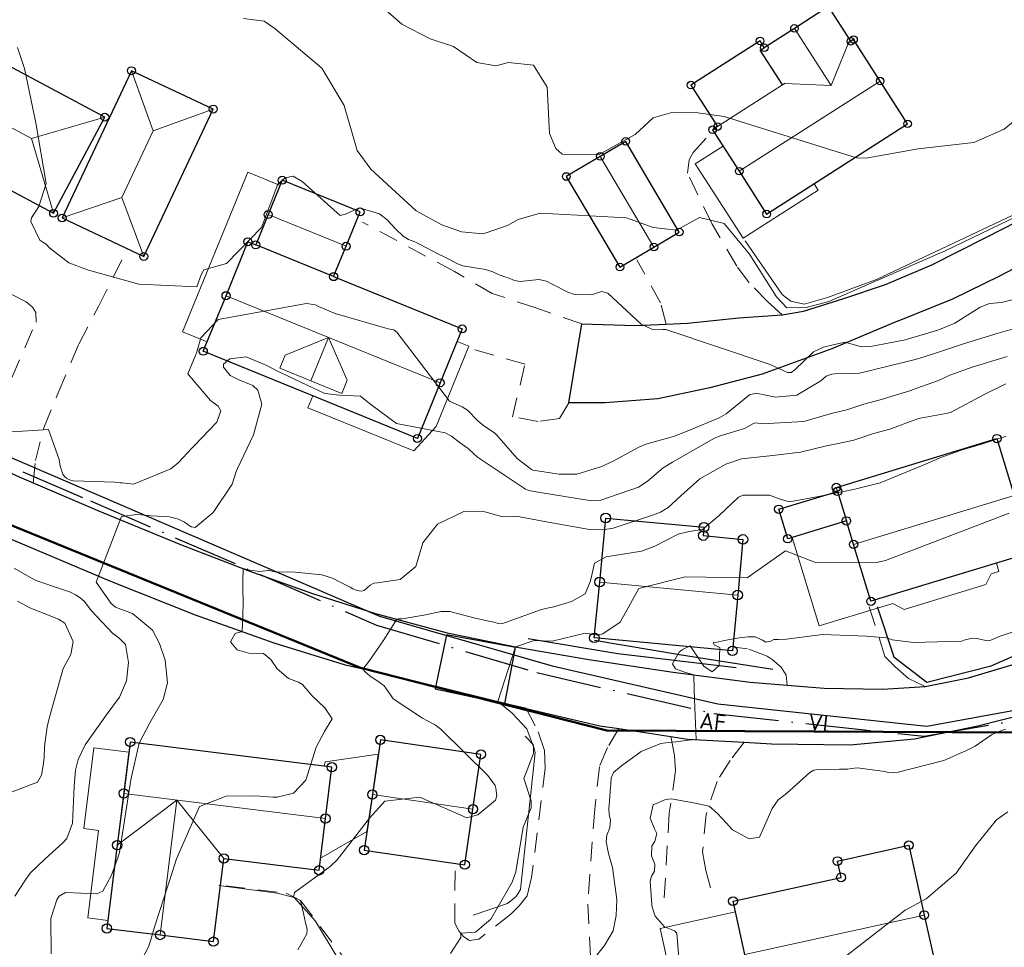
# Model space of a CAD drawing. Header units: metres. Extents: x 0 to 385757, y 0 to 6885278.
# Tile 39 of 108: x 308835 to 308911, y 6884101 to 6884172. Entities that reach past the tile are written whole.
import ezdxf

# ---------------------------------------------------------------- set-up
doc = ezdxf.new("R2010")
doc.units = ezdxf.units.M
doc.linetypes.add('AvløpFelles', pattern=[7, 5, -1, 0, -1])
doc.linetypes.add('STVEGKANT', pattern=[2.5, 1.5, -1])
for name, color, linetype, lineweight in [('_Ny overvann', 253, 'Continuous', 50), ('K--DI---05003--Bygningsdelelinje-HUSDIV', 8, 'Continuous', 9), ('K--DI---05061--Veranda-HUSDIV', 8, 'Continuous', 9), ('K--DI---05080--Bygningslinje-HUSDIV', 8, 'Continuous', 9), ('K--DI---05081--Taksprang-HUSDIV', 8, 'Continuous', 9), ('K--DI---06002--MurLoddrett-STMUR', 8, 'STREK MED BDS208', 9), ('K--DI---07007--AnnetVegarealAvgrensning-STVEGKANT', 252, 'STVEGKANT', 20), ('K--DI---07018--Vegdekkekant-VKANT', 250, 'Continuous', 25), ('K--DI---08000--LednTraseseksjon-Avløp felles', 1, 'AvløpFelles', 25), ('K--DI---08000--LednTraseseksjon-Vann', 5, 'Continuous', 25), ('K--DI---Høydekurve-KURVE', 8, 'Continuous', 9), ('K--DI---Høydekurve-TKURVE', 7, 'Continuous', 20), ('K--DI---Mønelinje-HUSDIV', 8, 'Continuous', 9)]:
    doc.layers.add(name, color=color, linetype=linetype, lineweight=lineweight)
for name, color, linetype in [('K--DI---', 7, 'Continuous'), ('K--DI---05009--TaksprangBunn', 9, 'Continuous'), ('K--DI---05014--Takkant-HUS_PRIKK', 8, 'Continuous'), ('K--DI---07535--FartsdemperAvgrensning', 9, 'Continuous'), ('K--DI---09111--KantUtsnitt', 9, 'Continuous'), ('K--DI---Gjerde', 9, 'Continuous'), ('K--DI---LednTraseseksjon-AF-Sosiinfo', 9, 'Continuous'), ('K--DI---LednTraseseksjon-VL-Sosiinfo', 9, 'Continuous'), ('K--DI---VegAnnenAvgrensning', 9, 'Continuous'), ('K--DI---VeggrøftÅpen', 153, 'Continuous')]:
    doc.layers.add(name, color=color, linetype=linetype)
doc.layers.add('K--DI---HUS_PRIKK', color=7, linetype='Continuous', true_color=0x000000)
doc.styles.add('Focus CAT', font='isocpeur.ttf')
doc.linetypes.add('STREK MED BDS208', pattern='A,3.5,[208,BDS.shx,S=128,R=0,X=0,Y=0]', length=3.5)

# ---------------------------------------------------------------- blocks, each defined once
blk = doc.blocks.new('BDS199')
at = {"layer": 'K--DI---'}
blk.add_circle((0, 0), 5, dxfattribs=at)

msp = doc.modelspace()

# ---------------------------------------------------------------- linework, layer by layer
at = {"layer": '_Ny overvann'}
msp.add_lwpolyline([(308808.6711, 6884144.1509), (308861.5072, 6884122.5599), (308880.395, 6884117.7653), (308912.1402, 6884117.6003), (308928.9253, 6884125.0507), (308974.2093, 6884066.774)], dxfattribs=at)
at = {"layer": 'K--DI---05003--Bygningsdelelinje-HUSDIV', "elevation": 31.89, "flags": 128}
for points in [[(308859.4494, 6884152.5702), (308853.4794, 6884155.0002)], [(308859.45, 6884152.57), (308853.48, 6884155)]]:
    msp.add_lwpolyline(points, dxfattribs=at)
at = {"layer": 'K--DI---05009--TaksprangBunn', "linetype": 'Continuous', "elevation": 30.62}
msp.add_lwpolyline([(308859.45, 6884152.57), (308853.48, 6884155)], dxfattribs=at)
at = {"layer": 'K--DI---05009--TaksprangBunn', "linetype": 'Continuous'}
for points in [[(308899.09, 6884170.62, 34.31), (308898.92, 6884170.51, 34.39)], [(308894.03, 6884167.38, 34.39), (308893.85, 6884167.27, 34.31), (308893.59, 6884167.69, 34.31), (308892.15, 6884169.93, 33.87), (308892.46, 6884170.13, 33.87)], [(308898.07, 6884136.1, 27.91), (308898.75, 6884133.84, 28.49)]]:
    msp.add_polyline3d(points, dxfattribs=at)
at = {"layer": 'K--DI---05014--Takkant-HUS_PRIKK', "flags": 128}
for points, elevation in [([(308821.49, 6884166.22), (308837.98, 6884157.43), (308841.91, 6884164.8), (308825.42, 6884173.6), (308821.49, 6884166.22)], 32.6), ([(308844.9, 6884154.12), (308850.22, 6884165.42), (308843.95, 6884168.36), (308838.64, 6884157.07), (308844.9, 6884154.12)], 31.69)]:
    msp.add_lwpolyline(points, dxfattribs=dict(at, elevation=elevation))
at = {"layer": 'K--DI---05014--Takkant-HUS_PRIKK'}
for points in [[(308899.09, 6884170.62, 34.31), (308897.39, 6884173.29, 34.31), (308894.77, 6884171.61, 35.56), (308892.46, 6884170.13, 34.46)], [(308892.46, 6884170.13, 33.87), (308892.13, 6884170.65, 33.77), (308886.84, 6884167.26, 33.77), (308888.87, 6884164.08, 34.39), (308888.5, 6884163.84, 34.39), (308890.54, 6884160.66, 36.54), (308892.64, 6884157.37, 34.39), (308903.44, 6884164.29, 34.39), (308901.34, 6884167.57, 36.54), (308899.3, 6884170.76, 34.39), (308899.09, 6884170.62, 34.39)], [(308877.28, 6884160.25, 31.95), (308881.39, 6884153.3, 31.95), (308884, 6884154.84, 32.99), (308885.94, 6884155.99, 31.95), (308881.84, 6884162.94, 31.95), (308879.89, 6884161.79, 32.99), (308877.28, 6884160.25, 31.95)], [(308859.45, 6884152.57, 30.62), (308860.4, 6884154.9, 33.47), (308861.47, 6884157.53, 30.62), (308855.5, 6884159.96, 30.62), (308854.43, 6884157.33, 33.47), (308853.48, 6884155, 30.62)], [(308859.45, 6884152.57, 31.89), (308869.3, 6884148.56, 31.89), (308867.61, 6884144.43, 35.89), (308865.87, 6884140.16, 31.89), (308849.46, 6884146.85, 31.89), (308851.2, 6884151.11, 35.89), (308852.88, 6884155.25, 31.89), (308853.48, 6884155, 31.89)], [(308898.07, 6884136.1, 28.57), (308897.98, 6884136.4, 28.41), (308910.29, 6884140.15, 28.41), (308911.61, 6884135.78, 30.7), (308912.94, 6884131.41, 28.41), (308900.63, 6884127.67, 28.41), (308899.3, 6884132.04, 30.7), (308898.75, 6884133.84, 29.76)], [(308898.75, 6884133.84, 28.49), (308894.26, 6884132.47, 28.49), (308893.57, 6884134.73, 27.91), (308898.07, 6884136.1, 27.91)], [(308879.84, 6884129.15, 28.34), (308880.3, 6884134.06, 26.52), (308887.84, 6884133.35, 26.58), (308887.78, 6884132.71, 26.85), (308890.82, 6884132.42, 26.86), (308890.42, 6884128.15, 28.29)], [(308890.02, 6884123.87, 26.84), (308879.43, 6884124.87, 26.96), (308879.84, 6884129.15, 28.34)], [(308890.42, 6884128.15, 28.29), (308890.02, 6884123.87, 26.84)], [(308842.86, 6884108.97, 30.31), (308842.07, 6884102.58, 30.31), (308846.15, 6884102.08, 32.15), (308850.23, 6884101.57, 30.31), (308851.03, 6884107.95, 30.31), (308858.33, 6884107.04, 30.31), (308858.82, 6884111.01, 32.15), (308859.31, 6884114.95, 30.31), (308843.85, 6884116.88, 30.31), (308843.36, 6884112.94, 32.15), (308842.86, 6884108.97, 30.31)], [(308861.79, 6884108.59, 27.23), (308869.5, 6884107.47, 27.23), (308870.13, 6884111.73, 29.58), (308870.74, 6884115.93, 27.23), (308863.03, 6884117.05, 27.23), (308862.42, 6884112.85, 29.58), (308861.79, 6884108.59, 27.23)], [(308904.72, 6884103.61, 29.13), (308905.65, 6884099.4, 26.06), (308891.89, 6884096.36, 26.06), (308890.96, 6884100.58, 29.13), (308890.06, 6884104.67, 26.06), (308898.34, 6884106.5, 26.06), (308898.06, 6884107.75, 25.12), (308903.54, 6884108.96, 25.12), (308904.72, 6884103.61, 29.13)]]:
    msp.add_polyline3d(points, dxfattribs=at)
at = {"layer": 'K--DI---05061--Veranda-HUSDIV', "flags": 128}
for points, elevation in [([(308896.27, 6884159.7), (308892.64, 6884157.37), (308890.54, 6884160.66), (308889.31, 6884162.58), (308887.17, 6884161.22), (308890.83, 6884155.51), (308896.59, 6884159.2), (308896.27, 6884159.7)], 32.52), ([(308849.75, 6884147.58), (308851.2, 6884151.11), (308852.88, 6884155.25), (308853.48, 6884155), (308854.43, 6884157.33), (308855.35, 6884159.57), (308852.86, 6884160.59), (308847.87, 6884148.34), (308849.75, 6884147.58)], 30.09), ([(308868.91, 6884147.6), (308867.61, 6884144.43), (308865.87, 6884140.16), (308857.85, 6884143.43), (308857.47, 6884142.52), (308865.59, 6884139.22), (308867.31, 6884141.08), (308869.81, 6884147.23), (308868.91, 6884147.6)], 30), ([(308910.25, 6884130.59), (308900.63, 6884127.67), (308899.3, 6884132.04), (308898.75, 6884133.84), (308894.59, 6884132.57), (308896.66, 6884125.79), (308902.31, 6884127.51), (308903.19, 6884127.05), (308909.44, 6884128.95), (308909.84, 6884129.78), (308910.44, 6884129.97), (308910.25, 6884130.59)], 26.63), ([(308843.75, 6884116.11), (308841.07, 6884116.44), (308840.3, 6884110.24), (308841.43, 6884110.09), (308840.6, 6884103.39), (308842.14, 6884103.19), (308843.75, 6884116.11)], 27.98), ([(308858.44, 6884107.96), (308862, 6884110.03), (308862.42, 6884112.85), (308862.87, 6884115.96), (308858.79, 6884115.36), (308858.73, 6884115.02), (308859.31, 6884114.95), (308858.82, 6884111.01), (308858.44, 6884107.96)], 28.42), ([(308890.24, 6884103.86), (308884.47, 6884102.59), (308885.99, 6884095.69), (308891.76, 6884096.97), (308890.24, 6884103.86)], 24.06)]:
    msp.add_lwpolyline(points, dxfattribs=dict(at, elevation=elevation))
at = {"layer": 'K--DI---05080--Bygningslinje-HUSDIV', "elevation": 34.39, "flags": 128}
msp.add_lwpolyline([(308893.85, 6884167.27), (308888.87, 6884164.08)], dxfattribs=at)
at = {"layer": 'K--DI---05080--Bygningslinje-HUSDIV'}
for points in [[(308898.92, 6884170.51, 34.39), (308897.58, 6884167.22, 35.56), (308894.03, 6884167.38, 34.39)], [(308850.22, 6884165.42, 31.69), (308845.61, 6884163.75, 33.27), (308843.95, 6884168.36, 31.69)], [(308841.91, 6884164.8, 32.6), (308836.3, 6884163.17, 34.37), (308837.98, 6884157.43, 32.6)], [(308844.9, 6884154.12, 31.69), (308843.22, 6884158.65, 33.27), (308838.64, 6884157.07, 31.69)], [(308855.73, 6884146.56, 33.71), (308859.06, 6884147.91, 35.89), (308860.49, 6884144.62, 33.71), (308860.08, 6884143.6, 33.71), (308857.7, 6884144.57, 35.89), (308855.32, 6884145.54, 33.71), (308855.73, 6884146.56, 33.71)], [(308842.86, 6884108.97, 30.31), (308847.44, 6884112.43, 32.15), (308851.03, 6884107.95, 30.31)]]:
    msp.add_polyline3d(points, dxfattribs=at)
at = {"layer": 'K--DI---05081--Taksprang-HUSDIV', "flags": 128}
for points, elevation in [([(308899.09, 6884170.62), (308898.92, 6884170.51)], 34.39), ([(308859.45, 6884152.57), (308853.48, 6884155)], 31.89)]:
    msp.add_lwpolyline(points, dxfattribs=dict(at, elevation=elevation))
at = {"layer": 'K--DI---05081--Taksprang-HUSDIV'}
for points in [[(308892.46, 6884170.13, 34.46), (308892.15, 6884169.93, 34.31), (308893.59, 6884167.69, 34.31), (308893.85, 6884167.27, 34.39), (308894.03, 6884167.38, 34.39)], [(308898.75, 6884133.84, 29.76), (308898.07, 6884136.1, 28.57)]]:
    msp.add_polyline3d(points, dxfattribs=at)
at = {"layer": 'K--DI---06002--MurLoddrett-STMUR'}
for points in [[(308891, 6884155.32, 30.31), (308893.82, 6884151.21, 29.98), (308894.48, 6884150.7, 29.98), (308895.52, 6884150.46, 29.94), (308897.31, 6884150.96, 29.94), (308901.06, 6884152.36, 30.38), (308905.99, 6884154.68, 30.37), (308911.95, 6884157.5, 30.38), (308913.79, 6884158.57, 30.38), (308919.19, 6884161.85, 30.33)], [(308870.14, 6884103.61, 24.61), (308872.77, 6884104.5, 24.27), (308873.44, 6884105.04, 24.23), (308873.76, 6884105.56, 24.24), (308874.9, 6884116.08, 24.21), (308874.75, 6884116.68, 24.22), (308874.14, 6884117.34, 24.25)], [(308833.91, 6884093.43, 27.44), (308834.47, 6884098.37, 27.44), (308839.9, 6884097.61, 26.78), (308843.92, 6884097.29, 26.14), (308848.74, 6884097.2, 25.63), (308852.24, 6884097.27, 25.13), (308859.22, 6884098.21, 24.77), (308859.84, 6884098.47, 24.78), (308860.06, 6884098.95, 24.83), (308859.71, 6884100.37, 24.93), (308858.07, 6884103.13, 25.22), (308856.42, 6884104.96, 25.44), (308855.12, 6884105.29, 25.49), (308850.65, 6884105.87, 25.56)]]:
    msp.add_polyline3d(points, dxfattribs=at)
at = {"layer": 'K--DI---07007--AnnetVegarealAvgrensning-STVEGKANT'}
for points in [[(308893.83, 6884149.64, 29.1), (308892.72, 6884150.63, 29.18), (308891.3, 6884152.09, 29.21), (308890.35, 6884153.38, 29.24), (308888.46, 6884156.59, 29.61), (308886.58, 6884160.5, 30.44), (308886.69, 6884161.54, 30.6), (308887, 6884162.08, 30.82), (308888.53, 6884163.8, 30.92)], [(308888.66, 6884163.94, 30.93), (308888.84, 6884164.14, 30.94)], [(308831.11, 6884139.15, 27.78), (308832.09, 6884140.3, 27.92), (308833.37, 6884142.24, 28.02), (308834.78, 6884144.82, 28.14), (308836.64, 6884149.09, 28.51), (308836.61, 6884149.81, 28.67), (308836.36, 6884150.24, 28.7), (308835.87, 6884150.65, 28.71), (308831.19, 6884153.05, 28.81), (308834.73, 6884159.16, 28.79)], [(308878.46, 6884148.96, 28.98), (308874.94, 6884150.17, 29.03), (308871.61, 6884151.28, 28.86), (308868.7, 6884152.96, 28.69), (308861.67, 6884156.75, 28.51)], [(308836.41, 6884136.76, 27.42), (308836.59, 6884138.46, 27.51), (308837.24, 6884140.97, 27.77), (308838.33, 6884143.67, 28.07), (308839.91, 6884147.39, 28.31), (308841.42, 6884150.28, 28.5), (308843.65, 6884154.71, 28.64)], [(308884.93, 6884148.93, 29.08), (308884.5, 6884150.56, 29.23), (308882.68, 6884153.87, 29.58)], [(308873.15, 6884141.83, 28.78), (308874.12, 6884145.85, 28.74), (308869.87, 6884147.08, 28.63)], [(308877.47, 6884142.88, 28.95), (308876.77, 6884141.7, 28.93), (308875.12, 6884141.47, 28.93), (308873.15, 6884141.83, 28.78)], [(308904.79, 6884121.14, 22.53), (308903.52, 6884121.75, 22.66), (308902.47, 6884122.67, 22.69), (308901.71, 6884123.44, 22.74), (308900.38, 6884127.59, 23.02)], [(308894.22, 6884121.24, 22.66), (308894.13, 6884122, 22.72), (308893.74, 6884122.62, 22.79), (308893.05, 6884123.2, 22.81), (308892.67, 6884123.47, 22.86), (308891.18, 6884124.03, 22.9), (308890.16, 6884124.15, 22.93)], [(308874.21, 6884119.46, 23.84), (308875.13, 6884117.65, 23.74), (308875.6, 6884116.23, 23.7), (308875.66, 6884114.87, 23.64), (308874.62, 6884106.5, 23.56), (308874.27, 6884105.09, 23.53), (308873.66, 6884104.32, 23.53), (308873.04, 6884103.68, 23.53), (308870.58, 6884101.77, 23.61), (308869.87, 6884101.66, 23.72), (308869.44, 6884101.93, 23.79), (308869.08, 6884102.34, 24.09), (308868.74, 6884102.99, 24.16), (308868.76, 6884107.57, 24.44)], [(308881.3, 6884117.91, 23.37), (308880.44, 6884116.45, 23.38), (308879.82, 6884114.97, 23.38), (308879.46, 6884111.73, 23.38), (308878.92, 6884104.44, 23.38), (308879.35, 6884096.08, 23.36), (308879.94, 6884086.82, 23.01)], [(308885.29, 6884117.31, 23.11), (308885.57, 6884115.82, 22.74), (308885.66, 6884114.66, 22.44), (308885.17, 6884111.42, 21.77), (308884.78, 6884104.74, 21.64)], [(308890.91, 6884116.87, 22.81), (308889.83, 6884115.45, 22.66), (308888.84, 6884113.86, 22.29), (308888, 6884111.32, 21.9), (308887.73, 6884108.45, 21.72), (308887.97, 6884107.02, 21.55), (308888.33, 6884105.7, 21.45)], [(308851.16, 6884105.84, 24.95), (308855.8, 6884105.28, 25), (308856.92, 6884104.73, 25), (308860.38, 6884100.12, 24.56), (308860.64, 6884099.36, 24.46), (308860.43, 6884098.63, 24.42), (308860.01, 6884098.22, 24.4), (308859.42, 6884097.91, 24.39)]]:
    msp.add_polyline3d(points, dxfattribs=at)
at = {"layer": 'K--DI---07018--Vegdekkekant-VKANT'}
for points in [[(308902.66, 6884149.16, 29.13), (308906.9, 6884150.88, 29.23), (308910.51, 6884152.63, 29.3), (308914.28, 6884154.59, 29.32), (308919.24, 6884157.46, 29.1), (308923.3, 6884160.06, 28.87), (308927.49, 6884162.81, 28.55), (308931.87, 6884165.92, 28.12), (308934.47, 6884167.78, 27.92)], [(308893.83, 6884149.64, 29.1), (308895.47, 6884149.93, 29.11), (308898.55, 6884150.9, 29.16), (308901.75, 6884151.97, 29.21), (308905.31, 6884153.48, 29.24), (308909.45, 6884155.56, 29.28), (308913.09, 6884157.44, 29.33), (308916.72, 6884159.51, 29.32), (308920.08, 6884161.58, 28.96), (308922.77, 6884163.43, 28.8)], [(308902.66, 6884149.16, 29.13), (308897.64, 6884147.04, 29.32), (308892.29, 6884145.08, 29.16), (308888.29, 6884144.05, 29.07), (308884.31, 6884143.21, 29), (308880.26, 6884142.89, 28.93), (308877.47, 6884142.88, 28.95)], [(308878.46, 6884148.96, 28.98), (308882.58, 6884148.82, 29), (308884.93, 6884148.93, 29.08)], [(308874.21, 6884119.46, 23.84), (308872.99, 6884119.74, 23.92), (308866.25, 6884121.39, 24.5), (308860.37, 6884122.77, 25.14), (308854.9, 6884124.45, 25.77), (308848.87, 6884126.61, 26.33), (308842.37, 6884129.2, 26.75), (308835.41, 6884132.12, 27.34), (308827.85, 6884135.3, 28.03), (308820.67, 6884138.43, 28.47), (308815.61, 6884140.4, 29.01), (308813, 6884141.49, 29.16)], [(308836.41, 6884136.76, 27.42), (308841.37, 6884134.63, 27.13), (308847.72, 6884132.04, 26.42), (308852.94, 6884130.01, 25.96), (308857.84, 6884128.26, 25.62), (308862.66, 6884126.73, 25.24), (308868.16, 6884125.25, 24.42), (308873.65, 6884124.14, 23.98), (308879, 6884123.2, 23.57), (308885.48, 6884122.23, 23.08), (308891.37, 6884121.46, 22.77), (308894.22, 6884121.24, 22.66)], [(308904.79, 6884121.14, 22.53), (308908.11, 6884121.79, 22.4), (308911.62, 6884122.85, 22.18), (308915.62, 6884124.52, 22.08), (308919.72, 6884126.45, 21.92), (308924.9, 6884129.24, 21.92), (308929.82, 6884132.05, 21.79)], [(308890.91, 6884116.87, 22.81), (308893.02, 6884116.75, 22.7), (308899.04, 6884116.67, 22.7), (308903.97, 6884117.13, 22.7), (308908.83, 6884118.11, 22.29), (308914.28, 6884119.5, 22.11), (308915.03, 6884119.83, 22.1)], [(308881.3, 6884117.91, 23.37), (308885.29, 6884117.31, 23.11)]]:
    msp.add_polyline3d(points, dxfattribs=at)
at = {"layer": 'K--DI---07535--FartsdemperAvgrensning'}
msp.add_polyline3d([(308868.0994, 6884125.0902, 24.51), (308867.2194, 6884120.9602, 24.57), (308872.5694, 6884119.8102, 24.07), (308873.3994, 6884124.1202, 24.09), (308868.0994, 6884125.0902, 24.51)], dxfattribs=at)
at = {"layer": 'K--DI---07535--FartsdemperAvgrensning', "linetype": 'Continuous'}
msp.add_polyline3d([(308868.1, 6884125.09, 24.51), (308867.22, 6884120.96, 24.57), (308872.57, 6884119.81, 24.07), (308873.4, 6884124.12, 24.09), (308868.1, 6884125.09, 24.51)], dxfattribs=at)
at = {"layer": 'K--DI---08000--LednTraseseksjon-Avløp felles'}
for points in [[(308809.53, 6884148.84), (308840.8, 6884135.38)], [(308840.8, 6884135.38), (308862.74, 6884125.85), (308875.03, 6884122.2), (308888.58, 6884119.06), (308904.71, 6884117.32), (308922.62, 6884120.43), (308936.84, 6884128.25)]]:
    msp.add_lwpolyline(points, dxfattribs=at)
at = {"layer": 'K--DI---08000--LednTraseseksjon-Vann'}
msp.add_lwpolyline([(308810.66, 6884149.05), (308862.96, 6884126.54), (308876.2, 6884122.72), (308888.9, 6884119.81), (308904.91, 6884118.09), (308922.43, 6884121.29), (308930.72, 6884125.51), (308932.54, 6884127.23)], dxfattribs=at)
at = {"layer": 'K--DI---09111--KantUtsnitt', "linetype": 'Continuous'}
for points in [[(308902.66, 6884149.16, 29.13), (308906.9, 6884150.88, 29.23), (308910.51, 6884152.63, 29.3), (308914.28, 6884154.59, 29.32), (308919.24, 6884157.46, 29.1), (308923.3, 6884160.06, 28.87), (308927.49, 6884162.81, 28.55), (308931.87, 6884165.92, 28.12), (308934.47, 6884167.78, 27.92)], [(308893.83, 6884149.64, 29.1), (308895.47, 6884149.93, 29.11), (308898.55, 6884150.9, 29.16), (308901.75, 6884151.97, 29.21), (308905.31, 6884153.48, 29.24), (308909.45, 6884155.56, 29.28), (308913.09, 6884157.44, 29.33), (308916.72, 6884159.51, 29.32), (308920.08, 6884161.58, 28.96), (308922.77, 6884163.43, 28.8)], [(308884.93, 6884148.93, 29.08), (308886.56, 6884149, 29.14), (308890.5, 6884149.41, 29.24), (308893.83, 6884149.64, 29.1)], [(308902.66, 6884149.16, 29.13), (308897.64, 6884147.04, 29.32), (308892.29, 6884145.08, 29.16), (308888.29, 6884144.05, 29.07), (308884.31, 6884143.21, 29), (308880.26, 6884142.89, 28.93), (308877.47, 6884142.88, 28.95)], [(308877.47, 6884142.88, 28.95), (308878.46, 6884148.96, 28.98)], [(308878.46, 6884148.96, 28.98), (308882.58, 6884148.82, 29), (308884.93, 6884148.93, 29.08)], [(308874.21, 6884119.46, 23.84), (308872.99, 6884119.74, 23.92), (308866.25, 6884121.39, 24.5), (308860.37, 6884122.77, 25.14), (308854.9, 6884124.45, 25.77), (308848.87, 6884126.61, 26.33), (308842.37, 6884129.2, 26.75), (308835.41, 6884132.12, 27.34), (308827.85, 6884135.3, 28.03), (308820.67, 6884138.43, 28.47), (308815.61, 6884140.4, 29.01), (308813, 6884141.49, 29.16)], [(308831.11, 6884139.15, 27.78), (308835.34, 6884137.21, 27.48), (308836.41, 6884136.76, 27.42)], [(308836.41, 6884136.76, 27.42), (308841.37, 6884134.63, 27.13), (308847.72, 6884132.04, 26.42), (308852.94, 6884130.01, 25.96), (308857.84, 6884128.26, 25.62), (308862.66, 6884126.73, 25.24), (308868.16, 6884125.25, 24.42), (308873.65, 6884124.14, 23.98), (308879, 6884123.2, 23.57), (308885.48, 6884122.23, 23.08), (308891.37, 6884121.46, 22.77), (308894.22, 6884121.24, 22.66)], [(308904.79, 6884121.14, 22.53), (308908.11, 6884121.79, 22.4), (308911.62, 6884122.85, 22.18), (308915.62, 6884124.52, 22.08), (308919.72, 6884126.45, 21.92), (308924.9, 6884129.24, 21.92), (308929.82, 6884132.05, 21.79)], [(308894.22, 6884121.24, 22.66), (308897.06, 6884121.01, 22.54), (308901.53, 6884120.94, 22.53), (308904.79, 6884121.14, 22.53)], [(308890.91, 6884116.87, 22.81), (308893.02, 6884116.75, 22.7), (308899.04, 6884116.67, 22.7), (308903.97, 6884117.13, 22.7), (308908.83, 6884118.11, 22.29), (308914.28, 6884119.5, 22.11), (308915.03, 6884119.83, 22.1)], [(308874.21, 6884119.46, 23.84), (308879.86, 6884118.13, 23.46), (308881.3, 6884117.91, 23.37)], [(308881.3, 6884117.91, 23.37), (308885.29, 6884117.31, 23.11)], [(308885.29, 6884117.31, 23.11), (308886.58, 6884117.11, 23.03), (308890.91, 6884116.87, 22.81)]]:
    msp.add_polyline3d(points, dxfattribs=at)
at = {"layer": 'K--DI---Gjerde', "linetype": 'Continuous'}
for points in [[(308901.11, 6884127.28, 24.26), (308902.39, 6884123.42, 24.09), (308904.92, 6884121.46, 23.89), (308909.85, 6884122.71, 23.68), (308918.3, 6884126.42, 23.28)], [(308893.1, 6884122.45, 23.69), (308886.12, 6884123.53, 23.99), (308879.44, 6884124.67, 24.6)]]:
    msp.add_polyline3d(points, dxfattribs=at)
at = {"layer": 'K--DI---Høydekurve-KURVE', "flags": 128}
for points, elevation in [([(308913.77, 6884166.29), (308910.85, 6884163.88), (308908.52, 6884162.86), (308904.25, 6884162.37), (308900.4, 6884161.67), (308899.59, 6884161.66), (308889.39, 6884164.85), (308887.37, 6884165.13), (308885.38, 6884165.16), (308883.95, 6884164.74), (308882.56, 6884163.48), (308879.81, 6884161.93), (308876.96, 6884161.96), (308876.48, 6884162.41), (308876, 6884163.55), (308875.82, 6884167.11), (308874.76, 6884168.8), (308872.84, 6884168.99), (308871.88, 6884168.75), (308870.42, 6884169), (308868.63, 6884170.22), (308866.85, 6884170.8), (308864.67, 6884171.93), (308863.19, 6884173.24)], 31), ([(308911.45, 6884150.78), (308910.65, 6884150.6), (308909.72, 6884150.51), (308909.01, 6884150.24), (308907.06, 6884149.01), (308905.77, 6884148.47), (308903.44, 6884147.77), (308903.27, 6884147.73), (308900.61, 6884147.22), (308899.9, 6884147.2), (308898.74, 6884147.53), (308898.65, 6884147.54), (308897.83, 6884147.36), (308896.99, 6884147.17), (308896.23, 6884146.8), (308894.79, 6884145.42), (308894.51, 6884145.23), (308894.24, 6884145.22), (308892.91, 6884145.82), (308884.92, 6884148.51), (308884.65, 6884148.52), (308883.84, 6884148.53), (308883.03, 6884148.92), (308880.47, 6884151.31), (308879.98, 6884151.44), (308879.53, 6884151.27), (308879.23, 6884151.17), (308877.83, 6884151.23), (308877.39, 6884151.37), (308876.19, 6884151.99), (308875.76, 6884152.23), (308875.18, 6884152.34), (308873.75, 6884152.19), (308873.31, 6884152.28), (308872.82, 6884152.47), (308872.64, 6884152.53), (308872.14, 6884152.72), (308871.65, 6884152.94), (308871.08, 6884153.11), (308869.35, 6884153.41), (308868.9, 6884153.58), (308868.42, 6884153.83), (308867.93, 6884154.08), (308867.43, 6884154.33), (308866.07, 6884155.04), (308865.78, 6884155.2), (308865.66, 6884155.25), (308865.18, 6884155.43), (308864.79, 6884155.68), (308864.2, 6884156.23), (308863.54, 6884156.92), (308862.97, 6884157.39), (308861.41, 6884157.85), (308860.36, 6884157.35), (308859.94, 6884157.25), (308857.04, 6884159.87), (308856.35, 6884160.27), (308855.74, 6884160.16), (308855.16, 6884159.67), (308853.92, 6884156.35), (308851.23, 6884153.59), (308849.49, 6884153.08), (308849.29, 6884152.72), (308848.97, 6884151.8), (308844.51, 6884151.99), (308840.67, 6884153.06), (308839.15, 6884153.64), (308837.68, 6884154.78), (308837.42, 6884155.07), (308837.17, 6884155.21), (308836.94, 6884155.37), (308836.24, 6884156.8), (308836.29, 6884157.07), (308836.48, 6884157.37), (308836.68, 6884157.66), (308836.86, 6884157.95), (308837.42, 6884159.72), (308836.62, 6884164.37), (308835.76, 6884168.54), (308835.22, 6884170.15)], 29), ([(308912.17, 6884148.74), (308910.39, 6884148.24), (308907.8, 6884147.45), (308905.51, 6884146.68), (308904.71, 6884146.41), (308904.02, 6884146.22), (308903.2, 6884146), (308899.76, 6884145.18), (308899.39, 6884145.14), (308897.86, 6884145.11), (308897.64, 6884145.08), (308897.41, 6884145.02), (308897.21, 6884144.93), (308896.78, 6884144.57), (308894.96, 6884143.49), (308893.31, 6884143.33), (308891.83, 6884143.64), (308891.32, 6884143.5), (308889.54, 6884142.04), (308889, 6884141.75), (308886.67, 6884140.77), (308885.51, 6884140.31), (308883.37, 6884139.71), (308882.89, 6884139.51), (308880.87, 6884138.41), (308879.93, 6884137.98), (308878.09, 6884137.42), (308876.73, 6884137.43), (308874.71, 6884137.74), (308874.62, 6884137.77), (308873.51, 6884138.63), (308871.97, 6884140.41), (308871.77, 6884140.59), (308870.95, 6884141.14), (308870.49, 6884141.5), (308869.71, 6884142.33), (308869.29, 6884142.59), (308868.34, 6884143.03), (308864.29, 6884148.31), (308864.06, 6884148.48), (308863.64, 6884148.58), (308859.56, 6884149.74), (308858.29, 6884150.28), (308858.07, 6884150.4), (308857.38, 6884150.52), (308850.61, 6884149.28), (308849.28, 6884147.87), (308848.93, 6884146.71), (308848.89, 6884146.59), (308848.7, 6884146.17), (308848.27, 6884145.11), (308850.02, 6884143.07), (308850.61, 6884142.63), (308850.81, 6884142.28), (308850.5, 6884141.4), (308848.72, 6884139.56), (308848.58, 6884139.42), (308847.54, 6884138.28), (308846.97, 6884137.82), (308844.12, 6884136.66), (308843.46, 6884136.74), (308843.24, 6884136.75), (308843.08, 6884136.75), (308842.89, 6884136.78), (308842.67, 6884136.8), (308839.52, 6884136.9), (308839.28, 6884136.95), (308839.01, 6884137.08), (308838.81, 6884137.24), (308838.68, 6884137.41), (308838.49, 6884138.03), (308838.4, 6884138.55), (308837.59, 6884140.86), (308829.25, 6884140.32)], 28), ([(308911.07, 6884146.44), (308908.38, 6884145.64), (308906.67, 6884145.01), (308905.81, 6884144.6), (308905.1, 6884144.34), (308904.36, 6884144.1), (308903.69, 6884143.83), (308901.34, 6884143.11), (308900.1, 6884142.78), (308898.79, 6884142.35), (308897.69, 6884142.09), (308896.54, 6884141.77), (308895.49, 6884141.47), (308892.3, 6884141.28), (308891.8, 6884141.35), (308891.63, 6884141.31), (308890.94, 6884140.92), (308889.08, 6884140.37), (308888.59, 6884140.17), (308885.43, 6884138.35), (308884.71, 6884137.9), (308883.49, 6884136.86), (308882.81, 6884136.42), (308879.94, 6884135.42), (308879.22, 6884135.37), (308875.12, 6884136.03), (308874.4, 6884136.16), (308874.15, 6884136.26), (308870.47, 6884138.73), (308869.82, 6884139.33), (308869.75, 6884139.39), (308869.06, 6884139.87), (308868.49, 6884140.34), (308868, 6884140.58), (308864.27, 6884141.31), (308862.29, 6884142.77), (308861.51, 6884143.41), (308859.89, 6884143.47), (308858.78, 6884143.6), (308855.04, 6884145.36), (308854.39, 6884145.73), (308852.74, 6884146.42), (308851.5, 6884146.27), (308851.01, 6884145.86), (308851, 6884145.62), (308851.52, 6884145), (308852.12, 6884144.69), (308853.26, 6884144.21), (308853.65, 6884143.87), (308853.95, 6884142.78), (308853.3, 6884140.43), (308852.07, 6884137.86), (308851.98, 6884137.63), (308851.66, 6884136.65), (308850.22, 6884134.47), (308848.83, 6884133.34), (308848.54, 6884133.39), (308848.03, 6884133.75), (308847.56, 6884133.98), (308846.86, 6884134.15), (308846.43, 6884134.17), (308845.46, 6884134.22), (308844.39, 6884134.32), (308843.19, 6884134.18), (308841.24, 6884129.15), (308842.39, 6884127.5), (308842.73, 6884127.21), (308844.03, 6884126.73), (308845.57, 6884125.46), (308846.11, 6884124.44), (308846.53, 6884123.15), (308846.72, 6884121.41), (308846.38, 6884120.13), (308845.37, 6884118.36), (308844.54, 6884116.79), (308843.9, 6884113.97), (308843.03, 6884108.41), (308842.94, 6884108.07), (308842.43, 6884106.67), (308841.75, 6884105.43), (308841.31, 6884105.24), (308838.89, 6884105.34), (308838.4, 6884105.06), (308838.22, 6884104.78), (308837.78, 6884103.35), (308837.79, 6884100.63)], 27), ([(308910.97, 6884144.34), (308909.35, 6884143.56), (308906.77, 6884142.17), (308906.53, 6884142.09), (308904.27, 6884141.68), (308903.58, 6884141.44), (308902.07, 6884140.88), (308900.84, 6884140.53), (308899.32, 6884140.04), (308898.12, 6884139.77), (308897.22, 6884139.59), (308895.24, 6884139.12), (308893.1, 6884138.86), (308890.72, 6884138.59), (308889.51, 6884138.19), (308887.52, 6884137.06), (308886.05, 6884135.77), (308885.09, 6884134.87), (308884.51, 6884134.52), (308883.9, 6884134.27), (308880.87, 6884133.29), (308880.07, 6884133.15), (308879.07, 6884133.18), (308875.89, 6884133.75), (308873.45, 6884134.2), (308873.22, 6884134.18), (308872.43, 6884134.14), (308871.04, 6884134.53), (308869.43, 6884134.56), (308867.41, 6884133.6), (308866.29, 6884132.16), (308865.74, 6884130.33), (308864.56, 6884129.34), (308862.79, 6884129.08), (308862.53, 6884129.05), (308862.25, 6884128.9), (308861.8, 6884128.51), (308861.57, 6884128.46), (308861.24, 6884128.51), (308860.92, 6884128.62), (308860.72, 6884128.75), (308860.2, 6884129.02), (308859.91, 6884129.17), (308859.37, 6884129.45), (308858.54, 6884129.7), (308856.51, 6884129.91), (308854.93, 6884129.92), (308854.51, 6884130.03), (308854.42, 6884130.03), (308853.78, 6884129.96), (308852.99, 6884130.07), (308852.51, 6884130.18), (308852.49, 6884129.24), (308852.49, 6884128.71), (308852.51, 6884127.53), (308852.46, 6884125.8), (308852.45, 6884125.62), (308852.43, 6884125.34), (308852.33, 6884125.34), (308851.89, 6884125.21), (308851.54, 6884124.56), (308852.06, 6884123.94), (308852.96, 6884123.69), (308854.08, 6884123.67), (308854.63, 6884123.2), (308855.11, 6884122.48), (308855.98, 6884121.76), (308856.75, 6884121.48), (308857.07, 6884121.28), (308857.77, 6884120.45), (308858.77, 6884119.5), (308859.33, 6884118.65), (308858.74, 6884117.69), (308858.11, 6884116.49), (308857.31, 6884113.96), (308856.37, 6884112.96), (308855.11, 6884112.65), (308854.8, 6884112.66), (308853.49, 6884112.76), (308851.2, 6884112.72), (308849.17, 6884111.94), (308847.4, 6884107.91), (308847.11, 6884106.94), (308845.78, 6884102.86), (308845.47, 6884101.8), (308845.25, 6884101.16), (308844.01, 6884098.79)], 26), ([(308911.24, 6884134.42), (308901.75, 6884130.81), (308900.95, 6884130.61), (308896.38, 6884130.66), (308894.08, 6884131.55), (308891.15, 6884129.48), (308886.4, 6884129.54), (308882.85, 6884128.66), (308881.42, 6884126.08), (308880.08, 6884125.17), (308879.7, 6884125.07), (308878.73, 6884125.22), (308876.19, 6884124.61), (308874.81, 6884124.66), (308873.39, 6884124.19), (308872.03, 6884119.98), (308873.1, 6884119.12), (308874.26, 6884117.89), (308874.77, 6884116.51), (308874.77, 6884116.01), (308874.03, 6884114.09), (308874.58, 6884112.37), (308874.6, 6884111.83), (308873.98, 6884110.35), (308873.41, 6884106.93), (308873.12, 6884106.13), (308871.49, 6884103.3), (308870.31, 6884102.3), (308869.19, 6884102.22), (308869.19, 6884101.89), (308868.41, 6884100.66)], 24), ([(308834.95, 6884130.21), (308836.53, 6884129.33), (308836.93, 6884129.17), (308838.37, 6884128.68), (308839.27, 6884128.36), (308839.67, 6884128.16), (308840.03, 6884127.94), (308840.33, 6884127.67), (308840.9, 6884126.95), (308842.52, 6884125.19), (308842.99, 6884124.87), (308843.49, 6884124.36), (308843.72, 6884122.98), (308843.56, 6884121.58), (308843.04, 6884120.31), (308842.1, 6884119.04), (308840.41, 6884116.67), (308839.86, 6884115.54), (308839.65, 6884114.73), (308839.57, 6884113.48), (308839.44, 6884110.65), (308839.01, 6884109.49), (308838.68, 6884109.14), (308837.33, 6884107.92), (308836.18, 6884106.81), (308835.78, 6884106.24), (308835.02, 6884105.06)], 28), ([(308835.21, 6884127.67), (308836.17, 6884127.16), (308838.35, 6884126.31), (308838.85, 6884125.99), (308839.49, 6884124.6), (308839.3, 6884123.58), (308838.72, 6884122.51), (308837.66, 6884118.78), (308837.5, 6884118.05), (308837.29, 6884116.53), (308837.25, 6884115.67), (308837.19, 6884115.09), (308837.06, 6884114.34), (308836.75, 6884113.81), (308833.71, 6884112.65)], 29), ([(308913.15, 6884125.87), (308910.46, 6884124.96), (308909.83, 6884124.68), (308909.57, 6884124.64), (308908.74, 6884124.81), (308908.42, 6884124.85), (308907.86, 6884124.71), (308907.57, 6884124.61), (308903.9, 6884124.52), (308902.25, 6884124.71), (308902.05, 6884124.79), (308901.82, 6884124.86), (308900.3, 6884125.01), (308896.91, 6884125.13), (308894.15, 6884124.76), (308893.55, 6884124.74), (308893.19, 6884124.73), (308892.95, 6884124.62), (308892.57, 6884124.55), (308892.31, 6884124.68), (308891.77, 6884124.94), (308891.23, 6884124.95), (308890.56, 6884124.87), (308889.78, 6884124.74), (308888.83, 6884124.55), (308888.55, 6884124.5), (308888.65, 6884124.32), (308889.04, 6884124.12), (308889.01, 6884122.76), (308888.45, 6884122.25), (308887.83, 6884122.69), (308886.78, 6884124.25), (308886.18, 6884123.97), (308885.93, 6884123.77), (308885.43, 6884122.88), (308885.64, 6884122.49), (308886.43, 6884122.22), (308887.05, 6884122.02), (308887.09, 6884120.87), (308887.11, 6884120.13), (308887.23, 6884117.07), (308886.63, 6884117.01), (308886.26, 6884116.96), (308885.69, 6884116.89), (308885.38, 6884116.86), (308885.14, 6884116.84), (308884.9, 6884116.81), (308884.54, 6884116.77), (308883.02, 6884116.14), (308881.51, 6884115.06), (308880.91, 6884114.53), (308880.72, 6884114.13), (308880.69, 6884113.67), (308880.68, 6884113.43), (308880.57, 6884112.01), (308880.54, 6884111.81), (308880.57, 6884111.33), (308880.68, 6884110.88), (308880.61, 6884110.3), (308880.39, 6884109.74), (308880.34, 6884109.25), (308880.52, 6884108.33), (308880.83, 6884107.26), (308881.16, 6884104.79), (308881.11, 6884103.58), (308880.87, 6884102.4), (308880.22, 6884101.27), (308879.31, 6884100.16)], 23), ([(308910.94, 6884117.86), (308910.37, 6884117.65), (308909.88, 6884117.43), (308909.21, 6884116.98), (308908.63, 6884116.56), (308907.91, 6884116.2), (308907.42, 6884116.01), (308906.75, 6884115.69), (308906.22, 6884115.47), (308902.72, 6884114.57), (308902.33, 6884114.51), (308901.95, 6884114.54), (308901.7, 6884114.61), (308899.57, 6884114.89), (308899.13, 6884114.84), (308898.87, 6884114.81), (308898.65, 6884114.81), (308898.23, 6884114.81), (308896.63, 6884114.78), (308896.26, 6884114.73), (308895.96, 6884114.55), (308894.17, 6884112.94), (308893.51, 6884112.45), (308893.05, 6884111.78), (308892.1, 6884109.57), (308891.29, 6884109.45), (308890.02, 6884110.14), (308889.53, 6884110.69), (308888.87, 6884111.4), (308888.22, 6884111.97), (308887.16, 6884112.19), (308885.34, 6884112.52), (308884.89, 6884112.46), (308883.95, 6884112.07), (308883.71, 6884111.04), (308884.05, 6884110.22), (308884.23, 6884109.87), (308884.07, 6884109.28), (308883.85, 6884108.88), (308883.81, 6884108.15), (308884.08, 6884107.5), (308884.05, 6884106.97), (308883.81, 6884106.59), (308883.71, 6884106.21), (308883.83, 6884104.4), (308883.87, 6884104.21), (308884.1, 6884103.52), (308884.8, 6884102.71), (308885.57, 6884102.4), (308885.75, 6884102.22), (308886.09, 6884098.12)], 22), ([(308911.12, 6884111.52), (308910.26, 6884110.91), (308908.64, 6884108.92), (308907.16, 6884106.81), (308904.87, 6884104.86), (308903.26, 6884103.98), (308897.79, 6884099.75)], 21)]:
    msp.add_lwpolyline(points, dxfattribs=dict(at, elevation=elevation))
at = {"layer": 'K--DI---Høydekurve-TKURVE', "flags": 128}
for points, elevation in [([(308911.84, 6884157.21), (308906.32, 6884154.56), (308897.41, 6884150.67), (308895.68, 6884150.2), (308894.19, 6884150.17), (308893.4, 6884151.01), (308891.33, 6884154.29), (308889.37, 6884156.64), (308887.49, 6884157.11), (308885.72, 6884156.14), (308883.93, 6884156.34), (308881.89, 6884157.08), (308875.27, 6884157.43), (308873.6, 6884156.95), (308872.78, 6884156.49), (308870.91, 6884155.86), (308869.25, 6884156), (308867.74, 6884156.55), (308865.77, 6884157.61), (308862.31, 6884160.82), (308861.25, 6884162.24), (308860.26, 6884165.69), (308858.55, 6884168.55), (308854.94, 6884171.61), (308854.12, 6884172.16), (308852.54, 6884172.36)], 30), ([(308911, 6884140.34), (308909.11, 6884139.72), (308907.54, 6884139.25), (308905.86, 6884138.66), (308904.63, 6884138.1), (308901.35, 6884136.77), (308899.29, 6884136.25), (308896.61, 6884135.72), (308894.4, 6884135.3), (308893.6, 6884135.52), (308892.85, 6884135.8), (308890.83, 6884135.81), (308890.49, 6884135.67), (308889, 6884134.25), (308887.73, 6884133.19), (308886.69, 6884133.03), (308885.85, 6884132.82), (308884.06, 6884131.89), (308883.04, 6884131.52), (308880.35, 6884131.07), (308879.45, 6884130.6), (308879.13, 6884129.25), (308878.74, 6884128.25), (308877.69, 6884127.66), (308876.33, 6884127.25), (308875.82, 6884127.14), (308875.3, 6884127.02), (308872.62, 6884126.05), (308872.33, 6884125.95), (308872.06, 6884125.98), (308871.72, 6884126.07), (308871.35, 6884126.15), (308870.29, 6884126.38), (308868.36, 6884126.89), (308867.69, 6884126.9), (308866.36, 6884126.61), (308864.71, 6884126.33), (308864.44, 6884126.32), (308864.28, 6884126.3), (308863.3, 6884124.71), (308862.46, 6884123.49), (308862.14, 6884123.05), (308861.68, 6884122.46), (308861.86, 6884122.25), (308862.24, 6884121.92), (308862.77, 6884121.61), (308863.33, 6884121.18), (308863.85, 6884120.42), (308864, 6884120.19), (308866.27, 6884118.72), (308867.02, 6884118.29), (308867.26, 6884118.16), (308867.67, 6884117.86), (308871.27, 6884114.32), (308871.83, 6884113.54), (308871.88, 6884113.33), (308871.95, 6884112.74), (308871.86, 6884112.41), (308870.5, 6884111.29), (308869.67, 6884111.06), (308866.05, 6884112.64), (308863.36, 6884112.35), (308862.21, 6884111.04), (308859.72, 6884107.85), (308859.18, 6884107.34), (308856.44, 6884105.33), (308856.36, 6884105.01), (308856.92, 6884104.73), (308857.15, 6884103.72), (308857.3, 6884103.02), (308857.41, 6884102.52), (308857.39, 6884102.16), (308856.7, 6884100.95)], 25)]:
    msp.add_lwpolyline(points, dxfattribs=dict(at, elevation=elevation))
at = {"layer": 'K--DI---Mønelinje-HUSDIV', "flags": 128}
for points, elevation in [([(308897.58, 6884167.22), (308894.77, 6884171.61)], 35.56), ([(308827.21, 6884168.02), (308836.3, 6884163.17)], 34.37), ([(308901.34, 6884167.57), (308890.54, 6884160.66)], 36.54), ([(308845.61, 6884163.75), (308843.22, 6884158.65)], 33.27), ([(308884, 6884154.84), (308879.89, 6884161.79)], 32.99), ([(308860.4, 6884154.9), (308854.43, 6884157.33)], 33.47), ([(308867.61, 6884144.43), (308851.2, 6884151.11)], 35.89), ([(308859.06, 6884147.91), (308857.7, 6884144.57)], 35.89), ([(308911.61, 6884135.78), (308899.3, 6884132.04)], 30.7), ([(308858.82, 6884111.01), (308843.36, 6884112.94)], 32.15), ([(308847.44, 6884112.43), (308846.15, 6884102.08)], 32.15), ([(308862.42, 6884112.85), (308870.13, 6884111.73)], 29.58), ([(308904.72, 6884103.61), (308890.96, 6884100.58)], 29.13)]:
    msp.add_lwpolyline(points, dxfattribs=dict(at, elevation=elevation))
at = {"layer": 'K--DI---Mønelinje-HUSDIV'}
msp.add_polyline3d([(308890.42, 6884128.15, 28.29), (308879.84, 6884129.15, 28.34)], dxfattribs=at)
at = {"layer": 'K--DI---VegAnnenAvgrensning', "linetype": 'Continuous'}
for points in [[(308884.93, 6884148.93, 29.08), (308886.56, 6884149, 29.14), (308890.5, 6884149.41, 29.24), (308893.83, 6884149.64, 29.1)], [(308877.47, 6884142.88, 28.95), (308878.46, 6884148.96, 28.98)], [(308831.11, 6884139.15, 27.78), (308835.34, 6884137.21, 27.48), (308836.41, 6884136.76, 27.42)], [(308894.22, 6884121.24, 22.66), (308897.06, 6884121.01, 22.54), (308901.53, 6884120.94, 22.53), (308904.79, 6884121.14, 22.53)], [(308874.21, 6884119.46, 23.84), (308879.86, 6884118.13, 23.46), (308881.3, 6884117.91, 23.37)], [(308885.29, 6884117.31, 23.11), (308886.58, 6884117.11, 23.03), (308890.91, 6884116.87, 22.81)]]:
    msp.add_polyline3d(points, dxfattribs=at)
at = {"layer": 'K--DI---VeggrøftÅpen', "linetype": 'Continuous'}
msp.add_polyline3d([(308874.36, 6884124.82, 23.81), (308881.24, 6884123.67, 23.32), (308890.3, 6884122.6, 22.73)], dxfattribs=at)

# ---------------------------------------------------------------- block references
at = {"layer": 'K--DI---HUS_PRIKK', "linetype": 'Continuous'}
for p, xscale, yscale, rotation in [((308894.77, 6884171.61, 35.56), 0.05790916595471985, 0.05790916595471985, 212.6473878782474), ((308899.3, 6884170.76, 34.39), 0.05768882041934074, 0.05768882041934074, 213.6900674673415), ((308892.13, 6884170.65, 33.77), 0.05790791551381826, 0.05790791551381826, 212.6530386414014), ((308892.46, 6884170.13, 34.46), 0.05790916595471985, 0.05790916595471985, 212.6473878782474), ((308892.46, 6884170.13, 33.87), 0.05796455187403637, 0.05796455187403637, 122.3998401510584), ((308899.09, 6884170.62, 34.31), 0.05794534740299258, 0.05794534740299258, 122.4850754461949), ((308899.09, 6884170.62, 34.39), 0.05768882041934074, 0.05768882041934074, 213.6900674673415), ((308843.95, 6884168.36, 31.69), 0.06012715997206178, 0.06012715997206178, 244.8110976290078), ((308886.84, 6884167.26, 33.77), 0.05793020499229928, 0.05793020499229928, 302.5527271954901), ((308901.34, 6884167.57, 36.54), 0.05791993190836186, 0.05791993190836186, 122.5988513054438), ((308841.91, 6884164.8, 32.6), 0.05912590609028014, 0.05912590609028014, 151.9130876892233), ((308850.22, 6884165.42, 31.69), 0.06015255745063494, 0.06015255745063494, 154.8781418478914), ((308888.87, 6884164.08, 34.39), 0.05783889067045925, 0.05783889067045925, 212.9694039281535), ((308903.44, 6884164.29, 34.39), 0.05791320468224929, 0.05791320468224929, 122.6291558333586), ((308888.5, 6884163.84, 34.39), 0.05790183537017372, 0.05790183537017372, 302.6805547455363), ((308881.84, 6884162.94, 31.95), 0.05842183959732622, 0.05842183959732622, 210.5297059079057), ((308879.89, 6884161.79, 32.99), 0.05841854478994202, 0.05841854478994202, 210.5422332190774), ((308877.28, 6884160.25, 31.95), 0.0584037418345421, 0.0584037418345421, 300.5986651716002), ((308877.28, 6884160.25, 31.95), 0.0584037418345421, 0.0584037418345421, 300.5986651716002), ((308890.54, 6884160.66, 36.54), 0.05793081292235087, 0.05793081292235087, 302.5500034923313), ((308855.5, 6884159.96, 30.62), 0.06139093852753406, 0.06139093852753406, 247.8613399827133), ((308837.98, 6884157.43, 32.6), 0.05913170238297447, 0.05913170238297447, 61.93154826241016), ((308854.43, 6884157.33, 33.47), 0.0613713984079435, 0.0613713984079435, 247.8180337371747), ((308861.47, 6884157.53, 30.62), 0.06138669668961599, 0.06138669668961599, 157.8519478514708), ((308892.64, 6884157.37, 34.39), 0.05790873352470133, 0.05790873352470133, 32.64934171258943), ((308838.64, 6884157.07, 31.69), 0.060110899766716, 0.060110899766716, 334.768029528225), ((308885.94, 6884155.99, 31.95), 0.05841977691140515, 0.05841977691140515, 120.5375471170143), ((308852.88, 6884155.25, 31.89), 0.06117647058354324, 0.06117647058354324, 337.3801350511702), ((308853.48, 6884155, 31.89), 0.06117647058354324, 0.06117647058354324, 337.3801350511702), ((308853.48, 6884155, 30.62), 0.0613713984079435, 0.0613713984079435, 247.8180337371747), ((308860.4, 6884154.9, 33.47), 0.06139093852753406, 0.06139093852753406, 67.86133998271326), ((308884, 6884154.84, 32.99), 0.05838804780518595, 0.05838804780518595, 30.65876287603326), ((308844.9, 6884154.12, 31.69), 0.06011885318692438, 0.06011885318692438, 64.78910975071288), ((308844.9, 6884154.12, 31.69), 0.06011885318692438, 0.06011885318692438, 64.78910975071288), ((308881.39, 6884153.3, 31.95), 0.05841854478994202, 0.05841854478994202, 30.5422332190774), ((308859.45, 6884152.57, 31.89), 0.06138511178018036, 0.06138511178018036, 337.8484373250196), ((308859.45, 6884152.57, 30.62), 0.0613713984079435, 0.0613713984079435, 67.81803373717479), ((308851.2, 6884151.11, 35.89), 0.06141423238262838, 0.06141423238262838, 67.91282839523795), ((308869.3, 6884148.56, 31.89), 0.06133881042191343, 0.06133881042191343, 247.7455746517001), ((308849.46, 6884146.85, 31.89), 0.06135535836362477, 0.06135535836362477, 67.7824057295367), ((308867.61, 6884144.43, 35.89), 0.06137651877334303, 0.06137651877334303, 247.8293920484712), ((308865.87, 6884140.16, 31.89), 0.06137244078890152, 0.06137244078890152, 157.8203465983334), ((308910.29, 6884140.15, 28.41), 0.0641828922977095, 0.0641828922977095, 286.807440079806), ((308897.98, 6884136.4, 28.41), 0.06410217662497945, 0.06410217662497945, 16.94232870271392), ((308898.07, 6884136.1, 27.91), 0.06410799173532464, 0.06410799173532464, 16.93257945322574), ((308898.07, 6884136.1, 28.57), 0.06424804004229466, 0.06424804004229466, 106.6992442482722), ((308893.57, 6884134.73, 27.91), 0.06410799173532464, 0.06410799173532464, 16.93257945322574), ((308880.3, 6884134.06, 26.52), 0.07343859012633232, 0.07343859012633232, 354.6206361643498), ((308898.75, 6884133.84, 28.49), 0.06408680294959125, 0.06408680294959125, 196.9681267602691), ((308898.75, 6884133.84, 29.76), 0.06407329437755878, 0.06407329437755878, 106.9908232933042), ((308887.84, 6884133.35, 26.58), 0.07346358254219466, 0.07346358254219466, 264.6441749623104), ((308887.78, 6884132.71, 26.85), 0.07336458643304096, 0.07336458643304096, 354.5507738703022), ((308890.82, 6884132.42, 26.86), 0.0734679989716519, 0.0734679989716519, 264.6483316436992), ((308894.26, 6884132.47, 28.49), 0.06408095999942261, 0.06408095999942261, 106.9779405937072), ((308899.3, 6884132.04, 30.7), 0.06407329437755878, 0.06407329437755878, 106.9908232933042), ((308879.84, 6884129.15, 28.34), 0.07334060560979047, 0.07334060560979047, 84.52808264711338), ((308879.84, 6884129.15, 28.34), 0.07346742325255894, 0.07346742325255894, 84.64778983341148), ((308890.42, 6884128.15, 28.29), 0.0734679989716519, 0.0734679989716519, 264.6483316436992), ((308890.42, 6884128.15, 28.29), 0.07348121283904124, 0.07348121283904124, 264.6607631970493), ((308900.63, 6884127.67, 28.41), 0.06411101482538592, 0.06411101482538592, 106.9275130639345), ((308879.43, 6884124.87, 26.96), 0.07334060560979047, 0.07334060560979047, 84.52808264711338), ((308890.02, 6884123.87, 26.84), 0.07342267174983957, 0.07342267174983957, 174.6056291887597), ((308890.02, 6884123.87, 26.84), 0.07348121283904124, 0.07348121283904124, 264.6607631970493), ((308843.85, 6884116.88, 30.31), 0.07169937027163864, 0.07169937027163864, 262.9107823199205), ((308863.03, 6884117.05, 27.23), 0.07058738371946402, 0.07058738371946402, 261.7362522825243), ((308870.74, 6884115.93, 27.23), 0.070585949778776, 0.070585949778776, 171.7346927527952), ((308859.31, 6884114.95, 30.31), 0.07167339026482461, 0.07167339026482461, 172.8841064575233), ((308843.36, 6884112.94, 32.15), 0.0716127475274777, 0.0716127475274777, 262.8217017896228), ((308862.42, 6884112.85, 29.58), 0.07045124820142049, 0.07045124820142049, 261.5876547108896), ((308870.13, 6884111.73, 29.58), 0.07058738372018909, 0.07058738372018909, 81.73625228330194), ((308858.82, 6884111.01, 32.15), 0.07169937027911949, 0.07169937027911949, 82.91078232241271), ((308842.86, 6884108.97, 30.31), 0.07173982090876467, 0.07173982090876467, 262.952246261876), ((308842.86, 6884108.97, 30.31), 0.07173982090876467, 0.07173982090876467, 262.952246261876), ((308903.54, 6884108.96, 25.12), 0.0671189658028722, 0.0671189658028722, 282.4380601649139), ((308861.79, 6884108.59, 27.23), 0.070585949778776, 0.070585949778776, 351.7346927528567), ((308861.79, 6884108.59, 27.23), 0.070585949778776, 0.070585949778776, 351.7346927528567), ((308851.03, 6884107.95, 30.31), 0.07168331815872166, 0.07168331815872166, 352.8943044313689), ((308869.5, 6884107.47, 27.23), 0.07045124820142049, 0.07045124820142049, 81.58765471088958), ((308898.06, 6884107.75, 25.12), 0.0671090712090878, 0.0671090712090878, 12.45129123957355), ((308858.33, 6884107.04, 30.31), 0.07175112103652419, 0.07175112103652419, 82.96381424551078), ((308898.34, 6884106.5, 26.06), 0.06697914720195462, 0.06697914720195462, 102.6258368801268), ((308890.06, 6884104.67, 26.06), 0.06710043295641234, 0.06710043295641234, 12.46284943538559), ((308904.72, 6884103.61, 29.13), 0.06710500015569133, 0.06710500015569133, 282.4567375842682), ((308904.72, 6884103.61, 29.13), 0.06710500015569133, 0.06710500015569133, 282.4567375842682), ((308842.07, 6884102.58, 30.31), 0.07179952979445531, 0.07179952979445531, 353.0132954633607), ((308846.15, 6884102.08, 32.15), 0.07166451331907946, 0.07166451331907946, 352.8749836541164), ((308850.23, 6884101.57, 30.31), 0.0716430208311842, 0.0716430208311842, 82.8528787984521)]:
    msp.add_blockref('BDS199', p, dxfattribs=dict(at, xscale=xscale, yscale=yscale, rotation=rotation))

# ---------------------------------------------------------------- texts
at = {"layer": 'K--DI---LednTraseseksjon-AF-Sosiinfo', "linetype": 'Continuous', "insert": (308888.58, 6884119.06), "char_height": 1.25, "attachment_point": 2, "rotation": 353.84311, "style": 'Focus CAT'}
msp.add_mtext('AF', dxfattribs=at)
at = {"layer": 'K--DI---LednTraseseksjon-VL-Sosiinfo', "linetype": 'Continuous', "insert": (308896.905, 6884118.95), "char_height": 1.25, "attachment_point": 2, "rotation": 353.86807, "style": 'Focus CAT'}
msp.add_mtext('VL', dxfattribs=at)

doc.saveas('drawing.dxf')
